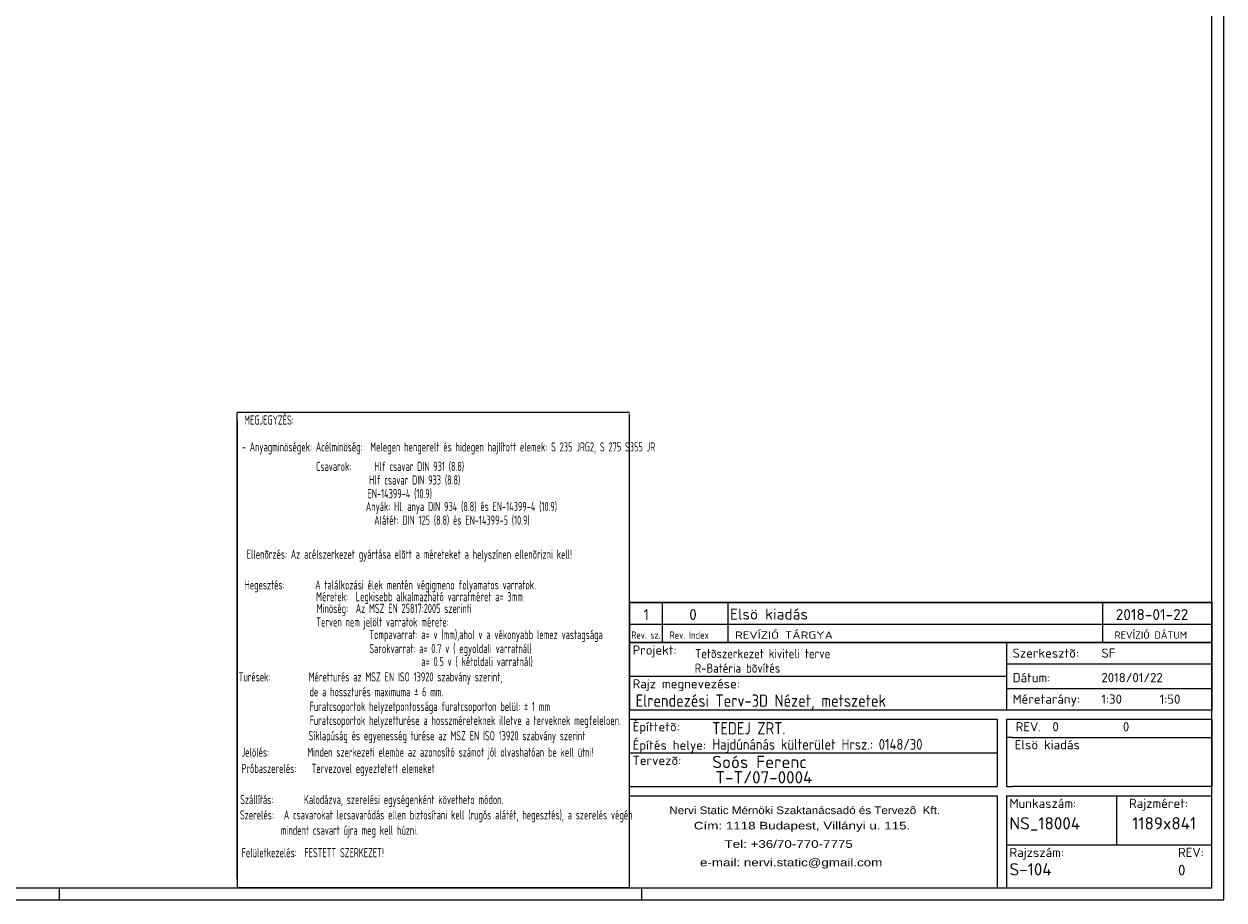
# Model space of a CAD drawing. Header units: millimetres. Extents: x 581 to 1768, y 561 to 1400.
# Tile 33 of 91: x 1377 to 1768, y 561 to 847. Entities that reach past the tile are written whole.
import ezdxf

# ---------------------------------------------------------------- set-up
doc = ezdxf.new("R2010")
doc.units = ezdxf.units.MM
doc.header["$LTSCALE"] = 0.6
doc.linetypes.add('XKITLINE00', pattern=[0])
doc.layers.add('DrawingSheet', color=5, linetype='Continuous', lineweight=0)
doc.layers.add('OtherObjectType', color=1, linetype='Continuous', lineweight=0)
doc.styles.add('ISOCPEUR', font='ISOCPEUR.TTF')
doc.styles.add('ISOCPEUR_BOLD', font='ARIAL.TTF')

msp = doc.modelspace()

# ---------------------------------------------------------------- linework, layer by layer
at = {"layer": 'DrawingSheet', "color": 2, "linetype": 'XKITLINE00', "lineweight": 0}
for p, q in [((1768.18, 561), (1768.18, 1400)), ((1388.18, 561), (1388.18, 565)), ((1578.18, 561), (1578.18, 565)), ((581.18, 561), (1768.18, 561))]:
    msp.add_line(p, q, dxfattribs=at)
at = {"layer": 'DrawingSheet', "color": 3, "linetype": 'XKITLINE00', "lineweight": 0}
for p, q in [((1764.18, 565), (1764.18, 1396)), ((585.18, 565), (1764.18, 565))]:
    msp.add_line(p, q, dxfattribs=at)
at = {"layer": 'OtherObjectType', "color": 6, "linetype": 'XKITLINE00', "lineweight": 0}
for p, q in [((1446.16, 567.74), (1446.16, 720)), ((1574.18, 719.99), (1446.16, 719.99)), ((1446.16, 717.25), (1446.16, 565)), ((1574.18, 567.25), (1574.18, 719.51)), ((1574.18, 565), (1446.16, 565))]:
    msp.add_line(p, q, dxfattribs=at)
at = {"layer": 'OtherObjectType', "color": 7, "linetype": 'XKITLINE00', "lineweight": 0}
for p, q in [((1574.18, 658.06), (1764.18, 658.06)), ((1574.18, 658.06), (1574.18, 650.94)), ((1584.87, 658.06), (1584.87, 650.94)), ((1606.24, 658.06), (1606.24, 650.94)), ((1728.56, 658.06), (1728.56, 650.94)), ((1764.18, 658.06), (1764.18, 650.94)), ((1574.18, 650.94), (1574.18, 645)), ((1574.18, 650.94), (1764.18, 650.94)), ((1584.87, 650.94), (1584.87, 645)), ((1606.24, 650.94), (1606.24, 645)), ((1728.56, 650.94), (1728.56, 645)), ((1764.18, 650.94), (1764.18, 645)), ((1764.18, 645), (1574.18, 645)), ((1574.18, 645), (1727.18, 645)), ((1574.18, 565), (1574.18, 645)), ((1574.18, 645), (1574.18, 623)), ((1697.18, 645), (1697.18, 623)), ((1727.18, 645), (1764.18, 645)), ((1764.18, 645), (1764.18, 623)), ((1697.18, 638), (1764.18, 638)), ((1574.18, 634), (1697.18, 634)), ((1697.18, 630), (1764.18, 630)), ((1574.18, 623), (1726.18, 623)), ((1726.18, 623), (1764.18, 623)), ((1574.18, 620), (1694.18, 620)), ((1694.18, 620), (1694.18, 598)), ((1697.18, 620), (1699.18, 620)), ((1697.18, 620), (1697.18, 598)), ((1699.18, 620), (1764.18, 620)), ((1764.18, 620), (1764.18, 598)), ((1699.18, 614), (1697.18, 614)), ((1699.18, 614), (1764.18, 614)), ((1574.18, 609), (1694.18, 609)), ((1574.18, 598), (1694.18, 598)), ((1697.18, 598), (1699.18, 598)), ((1764.18, 598), (1699.18, 598)), ((1574.18, 595), (1624.18, 595)), ((1624.18, 595), (1674.18, 595)), ((1674.18, 595), (1694.18, 595)), ((1694.18, 595), (1694.18, 565)), ((1697.18, 595), (1732.18, 595)), ((1697.18, 595), (1697.18, 565)), ((1732.18, 595), (1734.18, 595)), ((1733.18, 579), (1733.18, 595)), ((1734.18, 595), (1764.18, 595)), ((1764.18, 565), (1764.18, 595)), ((1697.18, 579), (1764.18, 579))]:
    msp.add_line(p, q, dxfattribs=at)
at = {"layer": 'OtherObjectType', "color": 1, "linetype": 'XKITLINE00', "lineweight": 0}
for p, q in [((1764.18, 658.06), (1574.18, 658.06)), ((1574.18, 650.94), (1764.18, 650.94))]:
    msp.add_line(p, q, dxfattribs=at)

# ---------------------------------------------------------------- texts
at = {"layer": 'OtherObjectType', "color": 1, "style": 'ISOCPEUR', "width": 0.614125}
for s, p in [('MEGJEGYZÉS:', (1448.44, 716.01)), ('- Anyagminöségek: Acélminöség:  Melegen hengerelt és hidegen hajlított elemek: S 235 JRG2, S 275 S355 JR', (1447.63, 707.25)), ('Csavarok:      Hlf csavar DIN 931 (8.8)', (1471.89, 700.9)), (' Hlf csavar DIN 933 (8.8)', (1487.96, 696.46)), ('EN-14399-4 (10.9)', (1488.68, 692.01)), ('Anyák: Hl. anya DIN 934 (8.8) és EN-14399-4 (10.9)', (1488.15, 687.82)), ('                  Alátét: DIN 125 (8.8) és EN-14399-5 (10.9)', (1468.37, 683.36)), ('Ellenõrzés: Az acélszerkezet gyártása elõtt a méreteket a helyszínen ellenõrizni kell!', (1449.27, 672.25)), ('Hegesztés:        A találkozási élek mentén végigmeno folyamatos varratok.', (1448.55, 662.25)), ('                  Méretek:  Legkisebb alkalmazható varratméret a= 3mm', (1449.43, 658.41)), ('                  Minöség:  Az MSZ EN 25817:2005 szerinti', (1449.63, 654.58)), ('                  Terven nem jelölt varratok mérete:', (1449.48, 650.16)), ('                     Tompavarrat: a= v (mm),ahol v a vékonyabb lemez vastagsága', (1463.03, 646.06)), ('                     Sarokvarrat: a= 0.7 v ( egyoldali varratnál)', (1463.05, 641.5)), ('                                  a= 0.5 v ( kétoldali varratnál)', (1463.79, 637.27)), ('Turések:          Méretturés az MSZ EN ISO 13920 szabvány szerint,', (1446.63, 632.25)), ('                  de a hosszturés maximuma ± 6 mm.', (1447.26, 627.39)), ('                  Furatcsoportok helyzetpontossága furatcsoporton belül: ± 1 mm', (1447.3, 622.62)), ('                  Furatcsoportok helyzetturése a hosszméreteknek illetve a terveknek megfeleloen.', (1447.28, 618.06)), ('                  Síklapúság és egyenesség turése az MSZ EN ISO 13920 szabvány szerint', (1446.97, 613.06)), ('Jelölés:          Minden szerkezeti elembe az azonosító számot jól olvashatóan be kell ütni!', (1447.57, 607.71)), ('Próbaszerelés:    Tervezovel egyeztetett elemeket', (1447.53, 602.39)), ('Szállítás:        Kalodázva, szerelési egységenként követheto módon.', (1447.13, 592.25)), ('Szerelés:', (1447.05, 587.25)), ('A csavarokat lecsavaródás ellen biztosítani kell (rugós alátét, hegesztés), a szerelés végén', (1461.36, 587.25)), ('mindent csavart újra meg kell húzni.', (1460.41, 582.25)), ('Felületkezelés:  FESTETT SZERKEZET!', (1447.58, 574.93))]:
    msp.add_text(s, height=3, dxfattribs=at).set_placement(p)
at = {"layer": 'OtherObjectType', "color": 7}
for s, height, style, width, p in [('1', 3.56, 'ISOCPEUR', 1.017001, (1578.72, 652.3)), ('0', 3.56, 'ISOCPEUR', 1.017001, (1593.65, 652.3)), ('Elsö kiadás', 3.5625, 'ISOCPEUR', 1.017001, (1607, 652.43)), ('2018-01-22', 3.562, 'ISOCPEUR', 1.017001, (1732.85, 652.3)), ('Rev. sz.', 2.375, 'ISOCPEUR', 0.68, (1574.83, 646.19)), ('Rev. Index', 2.375, 'ISOCPEUR', 0.85, (1587.24, 646.19)), ('REVÍZIÓ TÁRGYA', 2.375, 'ISOCPEUR', 1.275, (1608.62, 646.19)), ('REVÍZIÓ DÁTUM', 2.375, 'ISOCPEUR', 1.02, (1732.45, 646.19)), ('Projekt:', 3, 'ISOCPEUR', 1.008832, (1575.18, 641)), ('Tetõszerkezet kiviteli terve', 3, 'ISOCPEUR', 0.85, (1595.6, 639.84)), ('Szerkesztõ:', 3, 'ISOCPEUR', 1.008832, (1699.18, 640)), ('SF', 3, 'ISOCPEUR', 1.008832, (1728.18, 640)), ('R-Batéria bõvítés', 3, 'ISOCPEUR', 0.85, (1595.47, 635.1)), ('Dátum:', 3, 'ISOCPEUR', 1.008832, (1699.18, 632)), ('2018/01/22', 3, 'ISOCPEUR', 1.008832, (1728.18, 632)), ('Rajz megnevezése:', 3, 'ISOCPEUR', 1.008832, (1575.18, 630)), ('Elrendezési Terv-3D Nézet, metszetek', 4, 'ISOCPEUR', 0.85, (1576.18, 624)), ('Méretarány:', 3, 'ISOCPEUR', 1.008832, (1699.18, 625)), ('1:30', 3, 'ISOCPEUR', 1.008832, (1728.18, 625)), ('1:50', 3, 'ISOCPEUR', 1.008832, (1747.18, 625)), ('Építtetõ:', 3, 'ISOCPEUR', 1.008832, (1575.18, 616)), ('TEDEJ ZRT.', 4, 'ISOCPEUR', 0.85, (1601.18, 615)), ('REV.', 3, 'ISOCPEUR', 1.008832, (1700.18, 616)), ('0', 3, 'ISOCPEUR', 1.008832, (1712.18, 616)), ('0', 3, 'ISOCPEUR', 1.008832, (1735.18, 616)), ('Építés helye:', 3, 'ISOCPEUR', 1.008832, (1575.18, 610)), ('Hajdúnánás külterület Hrsz.: 0148/30', 3.5, 'ISOCPEUR', 0.85, (1601.18, 610)), ('Elsö kiadás', 3, 'ISOCPEUR', 1.008832, (1699.9, 610.12)), ('Tervezõ:', 3, 'ISOCPEUR', 1.008832, (1575.18, 605)), ('Soós Ferenc', 4, 'ISOCPEUR', 1.008832, (1601.18, 604)), ('T-T/07-0004', 4, 'ISOCPEUR', 1.008832, (1602.18, 599)), ('Nervi Static Mérnöki\xa0Szaktanácsadó\xa0és\xa0Tervezõ  Kft.', 2.5, 'ISOCPEUR_BOLD', 1.08375, (1587.18, 589)), ('Munkaszám:', 3, 'ISOCPEUR', 1.008832, (1698.18, 591)), ('Rajzméret:', 3, 'ISOCPEUR', 1.008832, (1737.18, 591)), ('NS_18004', 4, 'ISOCPEUR', 1.008832, (1698.18, 584)), ('1189x841', 4, 'ISOCPEUR', 1.008832, (1738.2, 584)), ('Cím:\xa01118 Budapest, Villányi u. 115.', 2.5, 'ISOCPEUR_BOLD', 1.250101, (1595.18, 584)), ('Tel:\xa0+36/70-770-7775', 2.5, 'ISOCPEUR_BOLD', 1.250101, (1605.18, 578)), ('Rajzszám:', 3, 'ISOCPEUR', 1.008832, (1698.18, 575)), ('REV:', 3, 'ISOCPEUR', 1.008832, (1753.18, 575)), ('e-mail:\xa0nervi.static@gmail.com', 2.5, 'ISOCPEUR_BOLD', 1.250101, (1597.18, 572)), ('S-104', 4, 'ISOCPEUR', 1.008832, (1698.18, 569)), ('0', 3.5, 'ISOCPEUR', 1.008832, (1753.18, 569))]:
    msp.add_text(s, height=height, dxfattribs=dict(at, style=style, width=width)).set_placement(p)

doc.saveas('drawing.dxf')
